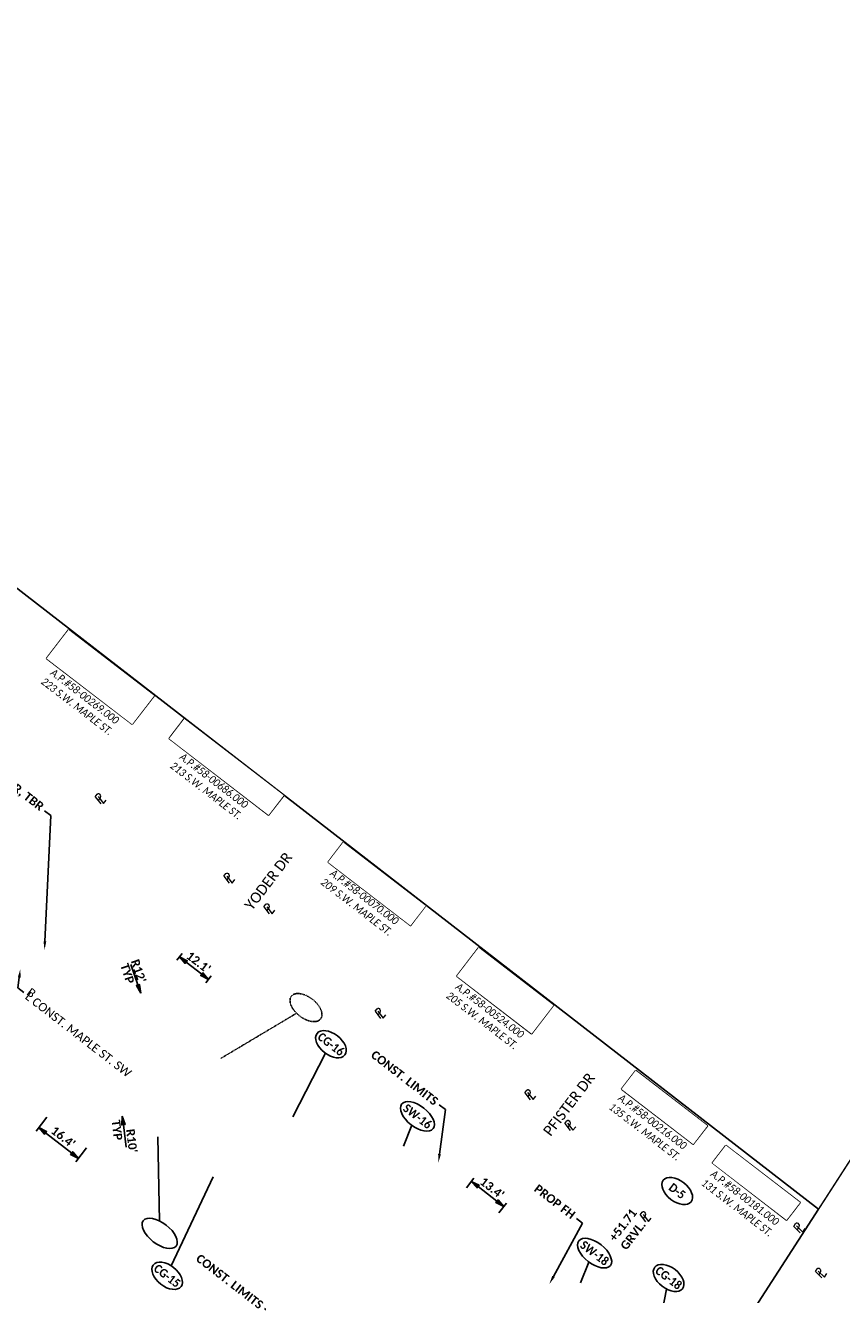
# Model space of a CAD drawing. Header units: feet. Extents: x 2204748 to 2209851, y 304262 to 307692.
# Tile 15 of 28: x 2206668 to 2206935, y 305762 to 306178. Entities that reach past the tile are written whole.
import ezdxf
from ezdxf import colors
from ezdxf.entities.mleader import LeaderData, LeaderLine
from ezdxf.math import Vec2, Vec3

# ---------------------------------------------------------------- set-up
doc = ezdxf.new("R2010")
doc.units = ezdxf.units.FT
doc.header["$MEASUREMENT"] = 0
doc.set_wipeout_variables(frame=1)
doc.linetypes.add('2', pattern=[0.1, 0.06, -0.04])
doc.linetypes.add('setbackex', pattern=[1.4, 1.3, -0.1])
for name, color, linetype in [('0_Text+_Line_Mask', 9, 'Continuous'), ('DV_X_Owner_Labels', 7, 'setbackex'), ('DV_X_Text', 7, 'Continuous'), ('RW_X_Text', 7, 'Continuous'), ('SH_TextM', 7, 'Continuous')]:
    doc.layers.add(name, color=color, linetype=linetype)
doc.layers.add('SH_VPort', color=5, linetype='Continuous', plot=False)
doc.styles.add('Simplex Normal (0.14)', font='calibri.ttf', dxfattribs={"height": 0.14})
doc.styles.add('Slanted Normal (0.125) Font 31', font='calibrii.ttf', dxfattribs={"width": 0.9, "height": 0.125})
doc.styles.add('Slanted-Normal', font='calibriz.ttf', dxfattribs={"height": 0.14})
doc.styles.add('Slanted-Sub Title', font='calibriz.ttf', dxfattribs={"height": 0.17})
doc.styles.add('Straight Normal (0.14) Font 30', font='calibrib.ttf', dxfattribs={"height": 0.14})
doc.styles.add('Straight-Normal', font='calibrib.ttf', dxfattribs={"height": 0.14})
doc.dimstyles.new('Dec Straight 0', dxfattribs={"dimtxt": 0.14, "dimasz": 0.14, "dimexe": 0.07, "dimexo": 0.07, "dimgap": 0.05, "dimtad": 1, "dimdec": 0, "dimzin": 0, "dimdsep": 46, "dimtxsty": 'Straight Normal (0.14) Font 30', "dimcen": 0.07, "dimclrd": 9, "dimclre": 9, "dimclrt": 256, "dimadec": 0, "dimazin": 0, "dimtfac": 1, "dimtdec": 0, "dimtofl": 0, "dimtmove": 2, "dimatfit": 3, "dimfxl": 1, "dimtolj": 1, "dimtzin": 0, "dimlwd": 25, "dimlwe": 25, "dimarcsym": 0})
doc.dimstyles.new('Dec Straight 1', dxfattribs={"dimtxt": 0.14, "dimasz": 0.14, "dimexe": 0.07, "dimexo": 0.07, "dimgap": 0.05, "dimtad": 1, "dimdec": 1, "dimzin": 0, "dimdsep": 46, "dimtxsty": 'Straight Normal (0.14) Font 30', "dimblk": 'Dim1', "dimcen": 0, "dimclrd": 95, "dimclre": 95, "dimclrt": 256, "dimaunit": 1, "dimadec": 4, "dimazin": 0, "dimtfac": 1, "dimtdec": 1, "dimtofl": 0, "dimtmove": 0, "dimatfit": 3, "dimldrblk": 'Dim1', "dimfxl": 1, "dimtolj": 1, "dimtzin": 0, "dimlwd": 25, "dimlwe": 25, "dimarcsym": 0})

# ---------------------------------------------------------------- blocks, each defined once
blk = doc.blocks.new('PL')
at = {"layer": 'DV_X_Text', "char_height": 0.14, "attachment_point": 1, "style": 'Simplex Normal (0.14)'}
for s, insert, width in [('{\\Fsimplex|c0;\\Q15;P}', (-0.028, 0.106), 0.15221), ('{\\Fsimplex|c0;\\Q15;L}', (0.002, 0.072), 0.05119)]:
    blk.add_mtext(s, dxfattribs=dict(at, insert=insert, width=width))
blk = doc.blocks.new('Dim1')
h = blk.add_hatch(color=4)
h.dxf.hatch_style = 1
h.paths.add_polyline_path([(0, 0), (-1, -0.2), (-1, 0.2)])
at = {"color": 4}
blk.add_lwpolyline([(0, 0), (-1, -0.2), (-1, 0.2), (0, 0)], dxfattribs=at)
blk = doc.blocks.new('*D972')
at = {"layer": 'Defpoints', "color": 0, "transparency": 16777216}
for p in [(2206675.79, 305820.91), (2206688.78, 305810.83), (2206685.29, 305806.33)]:
    blk.add_point(p, dxfattribs=at)
at = {"layer": 'SH_TextM', "color": 95, "lineweight": 25, "transparency": 16777216}
for p, q in [((2206674.93, 305819.8), (2206671.44, 305815.29)), ((2206674.51, 305814.68), (2206683.08, 305808.04)), ((2206687.93, 305809.73), (2206684.43, 305805.22))]:
    blk.add_line(p, q, dxfattribs=at)
at = {"layer": 'SH_TextM', "color": 95, "lineweight": 25, "transparency": 16777216, "xscale": 2.8, "yscale": 2.8, "zscale": 2.8}
for p, rotation in [((2206672.3, 305816.4), 142.2199999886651), ((2206685.29, 305806.33), 322.2199999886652)]:
    blk.add_blockref('Dim1', p, dxfattribs=dict(at, rotation=rotation))
at = {"layer": 'SH_TextM', "transparency": 16777216, "insert": (2206680.29, 305813.29), "char_height": 2.8, "attachment_point": 5, "rotation": 322.22, "style": 'Straight Normal (0.14) Font 30'}
blk.add_mtext("\\A1;16.4'", dxfattribs=at)
blk = doc.blocks.new('*D975')
at = {"layer": 'Defpoints', "color": 0, "transparency": 16777216}
for p in [(2206811.51, 305795.62), (2206822.13, 305787.38), (2206824.58, 305790.55)]:
    blk.add_point(p, dxfattribs=at)
at = {"layer": 'SH_TextM', "color": 95, "lineweight": 25, "transparency": 16777216}
for p, q in [((2206812.37, 305796.72), (2206814.82, 305799.89)), ((2206816.17, 305797.06), (2206822.37, 305792.26)), ((2206822.99, 305788.49), (2206825.44, 305791.65))]:
    blk.add_line(p, q, dxfattribs=at)
at = {"layer": 'SH_TextM', "color": 95, "lineweight": 25, "transparency": 16777216, "xscale": 2.8, "yscale": 2.8, "zscale": 2.8}
for p, rotation in [((2206813.96, 305798.78), 142.2199999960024), ((2206824.58, 305790.55), 322.2199999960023)]:
    blk.add_blockref('Dim1', p, dxfattribs=dict(at, rotation=rotation))
at = {"layer": 'SH_TextM', "transparency": 16777216, "insert": (2206820.77, 305796.59), "char_height": 2.8, "attachment_point": 5, "rotation": 322.22, "style": 'Straight Normal (0.14) Font 30'}
blk.add_mtext("\\A1;13.4'", dxfattribs=at)
blk = doc.blocks.new('*D976')
at = {"layer": 'Defpoints', "color": 0, "transparency": 16777216}
for p in [(2206716.64, 305870.12), (2206726.21, 305862.76), (2206727.92, 305864.98)]:
    blk.add_point(p, dxfattribs=at)
at = {"layer": 'SH_TextM', "color": 95, "lineweight": 25, "transparency": 16777216}
for p, q in [((2206717.5, 305871.23), (2206719.21, 305873.45)), ((2206720.57, 305870.64), (2206725.7, 305866.69)), ((2206727.06, 305863.87), (2206728.77, 305866.09))]:
    blk.add_line(p, q, dxfattribs=at)
at = {"layer": 'SH_TextM', "color": 95, "lineweight": 25, "transparency": 16777216, "xscale": 2.8, "yscale": 2.8, "zscale": 2.8}
for p, rotation in [((2206718.35, 305872.35), 142.4188733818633), ((2206727.92, 305864.98), 322.4188733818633)]:
    blk.add_blockref('Dim1', p, dxfattribs=dict(at, rotation=rotation))
at = {"layer": 'SH_TextM', "transparency": 16777216, "insert": (2206724.62, 305870.59), "char_height": 2.8, "attachment_point": 5, "rotation": 322.4189, "style": 'Straight Normal (0.14) Font 30'}
blk.add_mtext("\\A1;12.1'", dxfattribs=at)
blk = doc.blocks.new('*D988')
at = {"color": 9, "lineweight": 25, "transparency": 16777216}
blk.add_arc((2206069.04, 306327.8), 5.2, 353.6535, 21.1968, dxfattribs=at)
at = {"color": 9, "transparency": 16777216}
for points in [[(2206073.52, 306329.4), (2206074.27, 306329.96), (2206072.22, 306331.92)], [(2206074.65, 306327.05), (2206073.78, 306327.4), (2206073.17, 306324.62)]]:
    blk.add_solid(points, dxfattribs=at)
at = {"layer": 'Defpoints', "color": 0, "transparency": 16777216}
for p in [(2205670.07, 306634.7), (2206093.44, 306359.5), (2206069.04, 306327.8), (2206073.85, 306329.78), (2206842.8, 305732.6)]:
    blk.add_point(p, dxfattribs=at)
at = {"transparency": 16777216, "insert": (2206076.88, 306328.17), "char_height": 2.8, "attachment_point": 5, "rotation": 272.7622, "style": 'Straight Normal (0.14) Font 30'}
blk.add_mtext('\\A1;90%%D', dxfattribs=at)
blk = doc.blocks.new('*D990')
at = {"color": 9, "lineweight": 25, "transparency": 16777216}
blk.add_arc((2206487.51, 306005.9), 5.2, 353.6535, 21.1968, dxfattribs=at)
at = {"color": 9, "transparency": 16777216}
for points in [[(2206491.99, 306007.5), (2206492.74, 306008.06), (2206490.69, 306010.02)], [(2206493.12, 306005.15), (2206492.25, 306005.5), (2206491.64, 306002.73)]]:
    blk.add_solid(points, dxfattribs=at)
at = {"layer": 'Defpoints', "color": 0, "transparency": 16777216}
for p in [(2206088.54, 306312.8), (2206511.91, 306037.6), (2206492.32, 306007.88), (2206487.51, 306005.9), (2207261.27, 305410.7)]:
    blk.add_point(p, dxfattribs=at)
at = {"transparency": 16777216, "insert": (2206495.35, 306006.28), "char_height": 2.8, "attachment_point": 5, "rotation": 272.7622, "style": 'Straight Normal (0.14) Font 30'}
blk.add_mtext('\\A1;90%%D', dxfattribs=at)
blk = doc.blocks.new('*D991')
at = {"color": 9, "lineweight": 25, "transparency": 16777216}
blk.add_arc((2206836.61, 305737.42), 5.2, 353.6535, 21.1968, dxfattribs=at)
at = {"color": 9, "transparency": 16777216}
for points in [[(2206841.09, 305739.02), (2206841.83, 305739.58), (2206839.78, 305741.54)], [(2206842.21, 305736.67), (2206841.35, 305737.02), (2206840.73, 305734.25)]]:
    blk.add_solid(points, dxfattribs=at)
at = {"layer": 'Defpoints', "color": 0, "transparency": 16777216}
for p in [(2206437.63, 306044.32), (2206861.01, 305769.12), (2206836.61, 305737.42), (2206841.42, 305739.4), (2207610.37, 305142.22)]:
    blk.add_point(p, dxfattribs=at)
at = {"transparency": 16777216, "insert": (2206844.45, 305737.8), "char_height": 2.8, "attachment_point": 5, "rotation": 272.7622, "style": 'Straight Normal (0.14) Font 30'}
blk.add_mtext('\\A1;90%%D', dxfattribs=at)
blk = doc.blocks.new('*D992')
at = {"color": 9, "lineweight": 25, "transparency": 16777216}
blk.add_arc((2207085.08, 305614.89), 5.2, 9.2055, 36.7487, dxfattribs=at)
at = {"color": 9, "transparency": 16777216}
for points in [[(2207088.96, 305617.63), (2207089.53, 305618.37), (2207087.03, 305619.71)], [(2207090.68, 305615.67), (2207089.75, 305615.77), (2207089.9, 305612.94)]]:
    blk.add_solid(points, dxfattribs=at)
at = {"layer": 'Defpoints', "color": 0, "transparency": 16777216}
for p in [(2206618.42, 305803.58), (2207100.08, 305651.97), (2207089.18, 305618.09), (2207085.08, 305614.89), (2207990.08, 305248.93)]:
    blk.add_point(p, dxfattribs=at)
at = {"transparency": 16777216, "insert": (2207095.09, 305615.55), "char_height": 2.8, "attachment_point": 5, "rotation": 337.98, "style": 'Straight Normal (0.14) Font 30'}
blk.add_mtext('\\A1;90%%D', dxfattribs=at)
blk = doc.blocks.new('*D993')
at = {"color": 9, "lineweight": 25, "transparency": 16777216}
blk.add_line((2206349.28, 306106.32), (2206350.07, 306107.34), dxfattribs=at)
blk.add_arc((2206352.14, 306110.03), 4.79, 266.3847, 288.4782, dxfattribs=at)
at = {"color": 9, "transparency": 16777216}
for points in [[(2206351.67, 306104.81), (2206352, 306105.68), (2206349.22, 306106.23)], [(2206353.39, 306105.86), (2206353.93, 306105.1), (2206355.94, 306107.11)]]:
    blk.add_solid(points, dxfattribs=at)
at = {"layer": 'Defpoints', "color": 0, "transparency": 16777216}
for p in [(2205670.07, 306634.7), (2206348.43, 306105.21), (2206351.51, 306105.28), (2206324.04, 306073.5), (2206842.8, 305732.6)]:
    blk.add_point(p, dxfattribs=at)
at = {"transparency": 16777216, "insert": (2206354.02, 306102.83), "char_height": 2.8, "attachment_point": 5, "rotation": 14.616, "style": 'Straight Normal (0.14) Font 30'}
blk.add_mtext('\\A1;90%%D', dxfattribs=at)

msp = doc.modelspace()

# ---------------------------------------------------------------- linework, layer by layer
at = {"layer": '0_Text+_Line_Mask'}
for points in [[(2206682.04, 305979.49), (2206710.08, 305957.92), (2206702.88, 305948.56), (2206674.84, 305970.13)], [(2206719.97, 305950.31), (2206752.52, 305925.27), (2206747.56, 305918.82), (2206715.01, 305943.86)], [(2206772, 305909.84), (2206799.01, 305889.06), (2206794.05, 305882.61), (2206767.04, 305903.39)], [(2206816.36, 305875.35), (2206840.88, 305856.48), (2206833.73, 305847.18), (2206809.21, 305866.04)], [(2206867.8, 305835.08), (2206891.29, 305817), (2206886.65, 305810.97), (2206863.16, 305829.05)], [(2206897.35, 305810.56), (2206921.64, 305791.87), (2206917.22, 305786.12), (2206892.92, 305804.81)]]:
    msp.add_lwpolyline(points, close=True, dxfattribs=at)
at = {"layer": 'SH_TextM', "color": 95, "lineweight": 25}
for p, q in [((2206702.45, 305869.89), (2206704.8, 305862.88)), ((2206700.96, 305810), (2206700.02, 305817.33))]:
    msp.add_line(p, q, dxfattribs=at)
at = {"layer": 'SH_TextM', "linetype": '2'}
msp.add_lwpolyline([(2206756.72, 305853.88), (2206731.92, 305839.08)], dxfattribs=at)
at = {"layer": 'SH_TextM'}
for points in [[(2206766.17, 305840.81), (2206755.46, 305819.92)], [(2206794.5, 305817.16), (2206791.73, 305810.32)], [(2206711.83, 305785.73), (2206711.32, 305813.4)], [(2206715.62, 305771.15), (2206729.38, 305800.29)], [(2206852.5, 305772.34), (2206849.74, 305765.51)], [(2206877.92, 305763.5), (2206871.62, 305731.11)]]:
    msp.add_lwpolyline(points, dxfattribs=at)
at = {"layer": 'SH_TextM', "linetype": '2'}
msp.add_ellipse((2206759.82, 305855.73), major_axis=(-4.8, 3.72), ratio=0.56663, dxfattribs=at)
at = {"layer": 'SH_TextM'}
for centre, major_axis, ratio in [((2206768, 305843.74), (-4.56, 3.53), 0.596932), ((2206796.33, 305820.08), (-5.18, 4.02), 0.525435), ((2206881.41, 305795.62), (-4.56, 3.53), 0.596932), ((2206711.9, 305781.75), (-5.37, 4.16), 0.507379), ((2206854.34, 305775.27), (-5.18, 4.02), 0.525435), ((2206714.35, 305767.84), (-4.56, 3.53), 0.596932), ((2206878.59, 305767.15), (-4.56, 3.53), 0.596932)]:
    msp.add_ellipse(centre, major_axis=major_axis, ratio=ratio, dxfattribs=at)
at = {"layer": 'SH_VPort', "elevation": -658.73}
msp.add_lwpolyline([(2206539.05, 306090.86), (2206927.67, 305789.63), (2206810.54, 305608.08), (2206407.18, 305920.73)], close=True, dxfattribs=at)
at = {"layer": 'SH_VPort', "color": 12, "const_width": 0.5}
msp.add_lwpolyline([(2206723.24, 305472.79), (2207028.37, 305945.71)], dxfattribs=at)

# ---------------------------------------------------------------- block references
at = {"layer": 'DV_X_Text'}
for p, xscale, yscale, zscale, rotation in [((2206692.08, 305923), 20.00000000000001, 20.00000000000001, 20.00000000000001, 52.27134078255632), ((2206734.22, 305896.94), 20.00000000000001, 20.00000000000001, 20.00000000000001, 52.27134078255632), ((2206747.31, 305886.9), 20.00000000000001, 20.00000000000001, 20.00000000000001, 52.27134078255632), ((2206783.71, 305852.68), 20.00000000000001, 20.00000000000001, 20.00000000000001, 52.27134078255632), ((2206832.78, 305826.01), 20.00000000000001, 20.00000000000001, 20.00000000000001, 52.27134078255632), ((2206845.87, 305815.96), 20.00000000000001, 20.00000000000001, 20.00000000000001, 52.27134078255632), ((2206870.58, 305786.03), 20.00000000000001, 20.00000000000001, 20.00000000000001, 52.27134078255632), ((2206921.13, 305782.38), 20, 20, 20, 59.87951138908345), ((2206928.21, 305767.6), 20, 20, 20, 60.58142112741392)]:
    msp.add_blockref('PL', p, dxfattribs=dict(at, xscale=xscale, yscale=yscale, zscale=zscale, rotation=rotation))
at = {"layer": 'SH_TextM', "color": 95, "lineweight": 25, "xscale": 2.8, "yscale": 2.8, "zscale": 2.8}
for p, rotation in [((2206705.69, 305860.46), 288.556629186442), ((2206699.66, 305820.11), 97.3257167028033)]:
    msp.add_blockref('Dim1', p, dxfattribs=dict(at, rotation=rotation))

# ---------------------------------------------------------------- texts
at = {"layer": 'DV_X_Owner_Labels', "char_height": 2.5, "width": 97.223, "attachment_point": 2, "rotation": 322.431, "style": 'Slanted Normal (0.125) Font 31'}
for s, insert in [('ELI D. SHROCK\\PSARAH M. SHROCK\\PD.V. 713, PG. 141\\PA.P.#58-00269.000\\P223 S.W. MAPLE ST.', (2206695.75, 305968.62)), ('PLAIN DUDE REAL ESTATE\\PO.R. 1640, PG. 453\\PA.P.#58-00686.000\\P213 S.W. MAPLE ST.', (2206735.51, 305937.72)), ('JAVAN LYNN TROYER\\PD.V. 746, PG. 210\\PA.P.#58-00070.000\\P209 S.W. MAPLE ST.', (2206784.81, 305899.59)), ('WILLIS R. TROYER\\PTRESHA A. TROYER\\PO.R. 1619, PG. 3603\\PA.P.#58-00524.000\\P205 S.W. MAPLE ST.', (2206828.43, 305865.7)), ('STEVEN W. KEIM\\PO.R. 1564, PG. 546\\PA.P.#58-00216.000\\P135 S.W. MAPLE ST.', (2206879.17, 305825.94)), ('ANTHONY R. MILLER\\PO.R. 1618, PG. 5397\\PA.P.#58-00181.000\\P131 S.W. MAPLE ST.', (2206909.42, 305801.06))]:
    msp.add_mtext(s, dxfattribs=dict(at, insert=insert))
at = {"layer": 'RW_X_Text', "style": 'Slanted-Sub Title'}
for s, p in [('YODER DR', (2206742.13, 305887.32)), ('PFISTER DR', (2206839.93, 305813.31))]:
    msp.add_text(s, height=3.4, rotation=52.7517, dxfattribs=at).set_placement(p)
at = {"layer": 'SH_TextM', "char_height": 2.8, "attachment_point": 5, "style": 'Straight Normal (0.14) Font 30'}
for s, insert, rotation in [('\\A1;TYP', (2206701.32, 305866.87), 288.5566), ("\\A1;R12'", (2206704.98, 305867.71), 288.5566), ('\\A1;TYP', (2206697.94, 305815.58), 277.3257), ("\\A1;R10'", (2206702.74, 305812.07), 277.3257)]:
    msp.add_mtext(s, dxfattribs=dict(at, insert=insert, rotation=rotation))
at = {"layer": 'SH_TextM', "char_height": 2.8}
for s, insert, width, attachment_point, rotation, style in [('B', (2206669.81, 305862.4), 2.8, 1, 322.22, 'Slanted-Normal'), ('{\\W0.9;CG-16}', (2206768, 305843.74), 13.0687, 5, 322.431, 'Straight-Normal'), ('{\\W0.9;SW-16}', (2206796.33, 305820.08), 13.0687, 5, 322.431, 'Straight-Normal'), ('{\\W0.9;D-5}', (2206881.41, 305795.62), 13.0687, 5, 322.431, 'Straight-Normal'), ('{\\fCalibri|b1|i0|c0|p46;+51.71\\PGRVL.}', (2206858.84, 305780.59), 15.4271, 1, 52.431, 'Slanted-Normal'), ('{\\W0.9;SW-18}', (2206854.34, 305775.27), 13.0687, 5, 322.431, 'Straight-Normal'), ('{\\W0.9;CG-15}', (2206714.35, 305767.84), 13.0687, 5, 322.431, 'Straight-Normal'), ('{\\W0.9;CG-18}', (2206878.59, 305767.15), 13.0687, 5, 322.431, 'Straight-Normal')]:
    msp.add_mtext(s, dxfattribs=dict(at, insert=insert, width=width, attachment_point=attachment_point, rotation=rotation, style=style))

# ---------------------------------------------------------------- dimensions: what is measured, and where the dimension line sits
at = {"layer": 'SH_TextM'}
for p1, p2, distance, picture, middle in [((2206716.64, 305870.12), (2206726.21, 305862.76), 2.81, '*D976', (2206724.62, 305870.59)), ((2206675.79, 305820.91), (2206688.78, 305810.83), -5.7, '*D972', (2206680.29, 305813.29)), ((2206811.51, 305795.62), (2206822.13, 305787.38), 4, '*D975', (2206820.77, 305796.59))]:
    dim = msp.add_aligned_dim(p1=p1, p2=p2, distance=distance, dimstyle='Dec Straight 1', override={"dimpost": "'"}, dxfattribs=at)
    dim.commit()
    dim.dimension.update_dxf_attribs({"geometry": picture, "text_midpoint": middle})

# ---------------------------------------------------------------- leaders
ml = msp.add_multileader_mtext('Standard', dxfattribs=at)
ml.set_content('EX WTR, TBR', color=256, style='Straight Normal (0.14) Font 30')
ml.set_leader_properties(color=256, linetype='Continuous', lineweight=-1)
ml.build(insert=Vec2(0, 0))
ml.multileader.update_dxf_attribs({"text_right_attachment_type": 3, "dogleg_length": 0.125, "arrow_head_size": 2.8})
ctx = ml.context
ctx.base_point, ctx.char_height, ctx.arrow_head_size, ctx.landing_gap_size, ctx.plane_origin, ctx.plane_x_axis, ctx.plane_y_axis = Vec3(2206654.06, 305935.81, -658.73), 2.8, 2.8, 1.2, Vec3(2206674.18, 305874.64, -658.73), Vec3(0.790369, -0.612631), Vec3(0.612631, 0.790369)
ctx.right_attachment, ctx.text_align_type = 3, 2
notes = []
notes.append((ctx, [(0, (1, 1, 0), (2206676.2, 305918.65, -658.73), (-0.790369, 0.612631), 2.5, [(0, [(2206674.18, 305874.64, -658.73)], 0, [])])]))
ctx.mtext.insert, ctx.mtext.text_direction, ctx.mtext.rotation, ctx.mtext.alignment, ctx.mtext.flow_direction = Vec3(2206674.32, 305922.27, -658.73), Vec3(0.790369, -0.612631), 5.6238, 3, 5
ml = msp.add_multileader_mtext('Standard', dxfattribs=at)
ml.set_content('L CONST. MAPLE ST. SW', color=256, style='Slanted-Normal')
ml.set_leader_properties(color=256, linetype='Continuous', lineweight=-1)
ml.build(insert=Vec2(0, 0))
ml.multileader.update_dxf_attribs({"text_right_attachment_type": 3, "dogleg_length": 0.125, "arrow_head_size": 2.8, "scale": 20})
ctx = ml.context
ctx.base_point, ctx.scale, ctx.char_height, ctx.arrow_head_size, ctx.landing_gap_size, ctx.plane_origin, ctx.plane_x_axis, ctx.plane_y_axis = Vec3(2206667.45, 305860.64), 20, 2.8, 2.8, 1.2, Vec3(2206664.36, 305855.83), Vec3(0.790369, -0.612631), Vec3(0.612631, 0.790369)
ctx.right_attachment = 3
notes.append((ctx, [(0, (1, 1, 0), (2206665.47, 305862.18), (0.790369, -0.612631), 2.5, [(0, [(2206666.26, 305868.4)], 0, [])])]))
ctx.mtext.insert, ctx.mtext.text_direction, ctx.mtext.rotation, ctx.mtext.flow_direction = Vec3(2206669.27, 305861.03), Vec3(0.790369, -0.612631), 5.6238, 5
ml = msp.add_multileader_mtext('Standard', dxfattribs=at)
ml.set_content('CONST. LIMITS', color=256, style='Straight Normal (0.14) Font 30')
ml.set_leader_properties(color=256, linetype='Continuous', lineweight=-1)
ml.build(insert=Vec2(0, 0))
ml.multileader.update_dxf_attribs({"text_right_attachment_type": 3, "dogleg_length": 0.125, "arrow_head_size": 2.8})
ctx = ml.context
ctx.base_point, ctx.char_height, ctx.arrow_head_size, ctx.landing_gap_size, ctx.plane_origin, ctx.plane_x_axis, ctx.plane_y_axis = Vec3(2206780.5, 305841.68), 2.8, 2.8, 1.2, Vec3(2206814.97, 305823.49), Vec3(0.790369, -0.612631), Vec3(0.612631, 0.790369)
ctx.right_attachment, ctx.text_align_type = 3, 2
notes.append((ctx, [(0, (1, 1, 0), (2206805.46, 305822.29), (-0.790369, 0.612631), 2.5, [(0, [(2206803.19, 305804.93)], 0, [])])]))
ctx.mtext.insert, ctx.mtext.text_direction, ctx.mtext.rotation, ctx.mtext.alignment, ctx.mtext.flow_direction = Vec3(2206803.43, 305825.71), Vec3(0.790369, -0.612631), 5.6238, 3, 5
ml = msp.add_multileader_mtext('Standard', dxfattribs=at)
ml.set_content('PROP FH', color=256, style='Straight Normal (0.14) Font 30')
ml.set_leader_properties(color=256, linetype='Continuous', lineweight=-1)
ml.build(insert=Vec2(0, 0))
ml.multileader.update_dxf_attribs({"text_right_attachment_type": 3, "dogleg_length": 0.125, "arrow_head_size": 2.8, "scale": 20})
ctx = ml.context
ctx.base_point, ctx.scale, ctx.char_height, ctx.arrow_head_size, ctx.landing_gap_size, ctx.plane_origin, ctx.plane_x_axis, ctx.plane_y_axis = Vec3(2206834.37, 305797.48), 20, 2.8, 2.8, 1.2, Vec3(2206841.89, 305766.89), Vec3(0.79262, -0.609716), Vec3(0.609716, 0.79262)
ctx.right_attachment, ctx.text_align_type = 3, 2
notes.append((ctx, [(1, (1, 1, 0), (2206850.4, 305785.1), (-0.79262, 0.609716), 2.5, [(0, [(2206839.53, 305765.14)], 0, [])])]))
ctx.mtext.insert, ctx.mtext.text_direction, ctx.mtext.rotation, ctx.mtext.alignment, ctx.mtext.flow_direction = Vec3(2206848.36, 305788.51), Vec3(0.79262, -0.609716), 5.627483, 3, 5
ml = msp.add_multileader_mtext('Standard', dxfattribs=at)
ml.set_content('CONST. LIMITS', color=256, style='Straight Normal (0.14) Font 30')
ml.set_leader_properties(color=256, linetype='Continuous', lineweight=-1)
ml.build(insert=Vec2(0, 0))
ml.multileader.update_dxf_attribs({"text_right_attachment_type": 3, "dogleg_length": 0.125, "arrow_head_size": 2.8})
ctx = ml.context
ctx.base_point, ctx.char_height, ctx.arrow_head_size, ctx.landing_gap_size, ctx.plane_origin, ctx.plane_x_axis, ctx.plane_y_axis = Vec3(2206723.2, 305774.97, -658.73), 2.8, 2.8, 1.2, Vec3(2206757.67, 305756.78, -658.73), Vec3(0.790369, -0.612631), Vec3(0.612631, 0.790369)
ctx.right_attachment, ctx.text_align_type = 3, 2
notes.append((ctx, [(0, (1, 1, 0), (2206748.16, 305755.58, -658.73), (-0.790369, 0.612631), 2.5, [(0, [(2206757.67, 305756.78, -658.73)], 0, [])])]))
ctx.mtext.insert, ctx.mtext.text_direction, ctx.mtext.rotation, ctx.mtext.alignment, ctx.mtext.flow_direction = Vec3(2206746.13, 305759, -658.73), Vec3(0.790369, -0.612631), 5.6238, 3, 5
for ctx, leaders in notes:
    for number, flags, end, landing, length, lines in leaders:
        leader = LeaderData()
        leader.index, (leader.has_last_leader_line, leader.has_dogleg_vector, leader.attachment_direction) = number, flags
        leader.last_leader_point, leader.dogleg_vector, leader.dogleg_length = Vec3(end), Vec3(landing), length
        for number, points, colour, breaks in lines:
            line = LeaderLine()
            line.index, line.vertices, line.color, line.breaks = number, Vec3.list(points), colors.encode_raw_color(colour), breaks
            leader.lines.append(line)
        ctx.leaders.append(leader)

# ---------------------------------------------------------------- next in the draw order: wipeouts: each hides what was drawn before it
for points in [[(2206682.04, 305979.49), (2206710.08, 305957.92), (2206702.88, 305948.56), (2206674.84, 305970.13)], [(2206719.97, 305950.31), (2206752.52, 305925.27), (2206747.56, 305918.82), (2206715.01, 305943.86)], [(2206772, 305909.84), (2206799.01, 305889.06), (2206794.05, 305882.61), (2206767.04, 305903.39)], [(2206816.36, 305875.35), (2206840.88, 305856.48), (2206833.73, 305847.18), (2206809.21, 305866.04)], [(2206867.8, 305835.08), (2206891.29, 305817), (2206886.65, 305810.97), (2206863.16, 305829.05)]]:
    msp.add_wipeout(points).dxf.layer = '0_Text+_Line_Mask'

# ---------------------------------------------------------------- next in the draw order: dimensions: what is measured, and where the dimension line sits
for base, line2, picture, middle in [((2206073.85, 306329.78), ((2206093.44, 306359.5), (2206069.04, 306327.8)), '*D988', (2206076.88, 306328.17)), ((2206351.51, 306105.28), ((2206348.43, 306105.21), (2206324.04, 306073.5)), '*D993', (2206354.02, 306102.83))]:
    dim = msp.add_angular_dim_2l(base=base, line1=((2205670.07, 306634.7), (2206842.8, 305732.6)), line2=line2, text='90%%D', dimstyle='Dec Straight 0', override={"dimscale": 0, "dimpost": "'"})
    dim.commit()
    dim.dimension.update_dxf_attribs({"geometry": picture, "text_midpoint": middle, "dimtype": 162})

# ---------------------------------------------------------------- next in the draw order: wipeouts: each hides what was drawn before it
msp.add_wipeout([(2206897.35, 305810.56), (2206921.64, 305791.87), (2206917.22, 305786.12), (2206892.92, 305804.81)]).dxf.layer = '0_Text+_Line_Mask'

# ---------------------------------------------------------------- next in the draw order: dimensions: what is measured, and where the dimension line sits
for base, line1, line2, picture, middle in [((2206492.32, 306007.88), ((2206088.54, 306312.8), (2207261.27, 305410.7)), ((2206511.91, 306037.6), (2206487.51, 306005.9)), '*D990', (2206495.35, 306006.28)), ((2206841.42, 305739.4), ((2206437.63, 306044.32), (2207610.37, 305142.22)), ((2206861.01, 305769.12), (2206836.61, 305737.42)), '*D991', (2206844.45, 305737.8))]:
    dim = msp.add_angular_dim_2l(base=base, line1=line1, line2=line2, text='90%%D', dimstyle='Dec Straight 0', override={"dimscale": 0, "dimpost": "'"})
    dim.commit()
    dim.dimension.update_dxf_attribs({"geometry": picture, "text_midpoint": middle, "dimtype": 162})
dim = msp.add_angular_dim_2l(base=(2207089.18, 305618.09), line1=((2206618.42, 305803.58), (2207990.08, 305248.93)), line2=((2207100.08, 305651.97), (2207085.08, 305614.89)), text='90%%D', dimstyle='Dec Straight 0', override={"dimscale": 0, "dimpost": "'"})
dim.commit()
dim.dimension.update_dxf_attribs({"geometry": '*D992', "text_midpoint": (2207095.09, 305615.55), "dimtype": 162, "text_rotation": 337.98})

doc.saveas('drawing.dxf')
